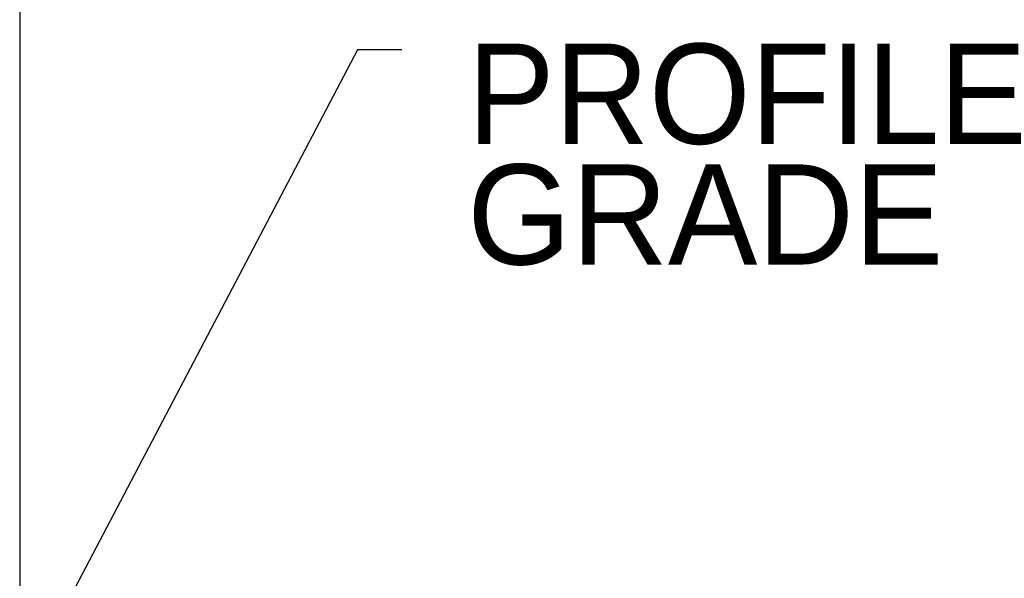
# Model space of a CAD drawing. Header units: feet. Extents: x 1615653 to 1618118, y 708897 to 711917.
# Tile 178 of 183: x 1618074.285 to 1618075.513, y 710717.945 to 710718.642. Entities that reach past the tile are written whole.
import ezdxf

# ---------------------------------------------------------------- set-up
doc = ezdxf.new("R2010")
doc.units = ezdxf.units.FT
doc.header["$LTSCALE"] = 20
doc.header["$MEASUREMENT"] = 0
doc.linetypes.add('CENTER', pattern=[2, 1.25, -0.25, 0.25, -0.25])
doc.layers.add('Level 20', color=7, linetype='Continuous', lineweight=0)
doc.layers.add('Level 59', color=7, linetype='Continuous', lineweight=0)
doc.styles.add('Style-WORKING', font='WORKING.shx')

msp = doc.modelspace()

# ---------------------------------------------------------------- linework, layer by layer
at = {"layer": 'Level 20', "color": 1, "linetype": 'CENTER', "lineweight": -3, "ltscale": 2}
msp.add_line((1618074.28459, 710720.45735), (1618074.28459, 710716.88226), dxfattribs=at)
at = {"layer": 'Level 59', "color": 7, "linetype": 'Continuous', "lineweight": -3}
for p, q in [((1618074.70616, 710718.60501), (1618074.28459, 710717.80246)), ((1618074.7615, 710718.60501), (1618074.70616, 710718.60501))]:
    msp.add_line(p, q, dxfattribs=at)

# ---------------------------------------------------------------- texts
at = {"color": 7, "style": 'Style-WORKING'}
for s, p in [('PROFILE', (1618074.8431, 710718.48752)), ('GRADE', (1618074.8431, 710718.33695))]:
    msp.add_text(s, height=0.124971, dxfattribs=at).set_placement(p)

doc.saveas('drawing.dxf')
